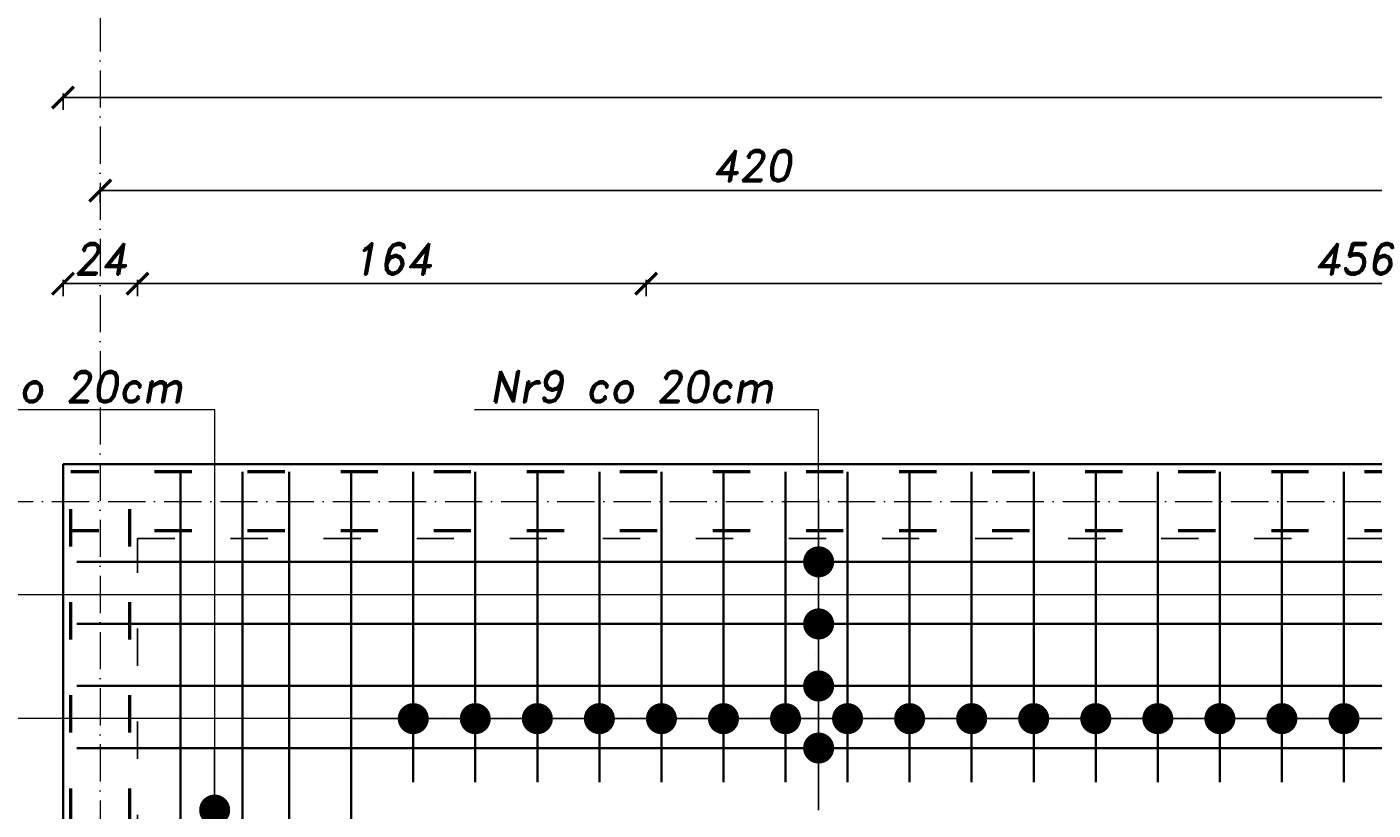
# Model space of a CAD drawing. Header units: millimetres. Extents: x 295948 to 312016, y 6878 to 18016.
# Tile 118 of 252: x 303215 to 303649, y 14672 to 14924. Entities that reach past the tile are written whole.
import ezdxf

# ---------------------------------------------------------------- set-up
doc = ezdxf.new("R2010")
doc.units = ezdxf.units.MM
doc.linetypes.add('ACAD_ISO03W100', pattern=[30, 12, -18])
doc.linetypes.add('ACAD_ISO10W100', pattern=[18, 12, -3, 0, -3])
for name, color, linetype, lineweight in [('konstrukcja', 3, 'Continuous', 35), ('konstrukcja wymiary', 1, 'Continuous', 13), ('opisy', 2, 'Continuous', 18), ('osie', 5, 'ACAD_ISO10W100', 13), ('zbrojenie', 4, 'Continuous', 50), ('zbrojenie płyty', 141, 'Continuous', 35)]:
    doc.layers.add(name, color=color, linetype=linetype, lineweight=lineweight)
doc.layers.add('przerywane', color=6, linetype='ACAD_ISO03W100')
doc.styles.add('KONSTRUKCJA', font='romand.shx', dxfattribs={"oblique": 10})
doc.styles.get("Standard").update_dxf_attribs({"font": 'romand.shx', "oblique": 10})
doc.dimstyles.new('150', dxfattribs={"dimtxt": 10, "dimasz": 7, "dimexe": 1.25, "dimexo": 0.625, "dimgap": 3, "dimtad": 1, "dimdec": 0, "dimrnd": 0.5, "dimtxsty": 'KONSTRUKCJA', "dimblk": 'ARCHTICK', "dimcen": 2.5, "dimadec": 0, "dimazin": 0, "dimtfac": 1, "dimtdec": 0, "dimtix": 1, "dimtmove": 0, "dimatfit": 3, "dimfxl": 4, "dimfxlon": 1, "dimarcsym": 0})
doc.dimstyles.new('kropki', dxfattribs={"dimtxt": 0.001, "dimasz": 10, "dimexe": 1.25, "dimexo": 0.625, "dimgap": 1, "dimtad": 1, "dimtxsty": 'Standard', "dimblk": 'DOT', "dimcen": 2.5, "dimadec": 0, "dimazin": 0, "dimtfac": 1, "dimtmove": 0, "dimatfit": 3, "dimfxl": 1, "dimfxlon": 1, "dimarcsym": 0})

# ---------------------------------------------------------------- blocks, each defined once
blk = doc.blocks.new('_ArchTick')
at = {"color": 0, "linetype": 'ByBlock', "lineweight": 13, "const_width": 0.15}
blk.add_lwpolyline([(-0.5, -0.5), (0.5, 0.5)], dxfattribs=at)
blk = doc.blocks.new('*D143')
at = {"layer": 'Defpoints', "color": 0, "transparency": 16777216}
for p in [(303226.63, 14783.3), (303136.63, 14465.3), (303250.63, 14465.3)]:
    blk.add_point(p, dxfattribs=at)
at = {"layer": 'konstrukcja wymiary', "color": 0, "lineweight": -2, "transparency": 16777216}
for p, q in [((303140.63, 14783.3), (303135.38, 14783.3)), ((303136.63, 14783.3), (303136.63, 14465.3)), ((303140.63, 14465.3), (303135.38, 14465.3))]:
    blk.add_line(p, q, dxfattribs=at)
at = {"layer": 'konstrukcja wymiary', "color": 0, "lineweight": -2, "transparency": 16777216, "xscale": 7, "yscale": 7, "zscale": 7}
for p, rotation in [((303136.63, 14783.3), 90), ((303136.63, 14465.3), 270)]:
    blk.add_blockref('_ArchTick', p, dxfattribs=dict(at, rotation=rotation))
at = {"layer": 'konstrukcja wymiary', "color": 0, "transparency": 16777216, "insert": (303128.63, 14624.3), "char_height": 10, "attachment_point": 5, "rotation": 90, "style": 'KONSTRUKCJA'}
blk.add_mtext('318', dxfattribs=at)
blk = doc.blocks.new('*D140')
at = {"layer": 'Defpoints', "color": 0, "transparency": 16777216}
for p in [(303226.63, 14771.3), (303106.63, 14196.3), (303226.63, 14196.3)]:
    blk.add_point(p, dxfattribs=at)
at = {"layer": 'konstrukcja wymiary', "color": 0, "lineweight": -2, "transparency": 16777216}
for p, q in [((303110.63, 14771.3), (303105.38, 14771.3)), ((303106.63, 14771.3), (303106.63, 14196.3)), ((303110.63, 14196.3), (303105.38, 14196.3))]:
    blk.add_line(p, q, dxfattribs=at)
at = {"layer": 'konstrukcja wymiary', "color": 0, "lineweight": -2, "transparency": 16777216, "xscale": 7, "yscale": 7, "zscale": 7}
for p, rotation in [((303106.63, 14771.3), 90), ((303106.63, 14196.3), 270)]:
    blk.add_blockref('_ArchTick', p, dxfattribs=dict(at, rotation=rotation))
at = {"layer": 'konstrukcja wymiary', "color": 0, "transparency": 16777216, "insert": (303098.63, 14483.8), "char_height": 10, "attachment_point": 5, "rotation": 90, "style": 'KONSTRUKCJA'}
blk.add_mtext('575', dxfattribs=at)
blk = doc.blocks.new('*D142')
at = {"layer": 'Defpoints', "color": 0, "transparency": 16777216}
for p in [(303076.63, 14783.3), (303226.63, 14783.3), (303226.63, 14124.3)]:
    blk.add_point(p, dxfattribs=at)
at = {"layer": 'konstrukcja wymiary', "color": 0, "lineweight": -2, "transparency": 16777216}
for p, q in [((303080.63, 14783.3), (303075.38, 14783.3)), ((303076.63, 14124.3), (303076.63, 14783.3)), ((303080.63, 14124.3), (303075.38, 14124.3))]:
    blk.add_line(p, q, dxfattribs=at)
at = {"layer": 'konstrukcja wymiary', "color": 0, "lineweight": -2, "transparency": 16777216, "xscale": 7, "yscale": 7, "zscale": 7}
for p, rotation in [((303076.63, 14783.3), 90), ((303076.63, 14124.3), 270)]:
    blk.add_blockref('_ArchTick', p, dxfattribs=dict(at, rotation=rotation))
at = {"layer": 'konstrukcja wymiary', "color": 0, "transparency": 16777216, "insert": (303068.63, 14453.8), "char_height": 10, "attachment_point": 5, "rotation": 90, "style": 'KONSTRUKCJA'}
blk.add_mtext('659', dxfattribs=at)
blk = doc.blocks.new('*D127')
at = {"layer": 'Defpoints', "color": 0, "transparency": 16777216}
for p in [(303414.63, 14841.47), (303414.63, 14465.3), (303250.63, 14425.3)]:
    blk.add_point(p, dxfattribs=at)
at = {"layer": 'konstrukcja wymiary', "color": 0, "lineweight": -2, "transparency": 16777216}
for p, q in [((303250.63, 14837.47), (303250.63, 14842.72)), ((303250.63, 14841.47), (303414.63, 14841.47)), ((303414.63, 14837.47), (303414.63, 14842.72))]:
    blk.add_line(p, q, dxfattribs=at)
at = {"layer": 'konstrukcja wymiary', "color": 0, "lineweight": -2, "transparency": 16777216, "xscale": 7, "yscale": 7, "zscale": 7, "rotation": 180}
blk.add_blockref('_ArchTick', (303250.63, 14841.47), dxfattribs=at)
at = {"layer": 'konstrukcja wymiary', "color": 0, "lineweight": -2, "transparency": 16777216, "xscale": 7, "yscale": 7, "zscale": 7}
blk.add_blockref('_ArchTick', (303414.63, 14841.47), dxfattribs=at)
at = {"layer": 'konstrukcja wymiary', "color": 0, "transparency": 16777216, "insert": (303332.63, 14849.47), "char_height": 10, "attachment_point": 5, "style": 'KONSTRUKCJA'}
blk.add_mtext('164', dxfattribs=at)
blk = doc.blocks.new('*D128')
at = {"layer": 'Defpoints', "color": 0, "transparency": 16777216}
for p in [(303870.63, 14841.47), (303870.63, 14592.3), (303414.63, 14465.3)]:
    blk.add_point(p, dxfattribs=at)
at = {"layer": 'konstrukcja wymiary', "color": 0, "lineweight": -2, "transparency": 16777216}
for p, q in [((303414.63, 14837.47), (303414.63, 14842.72)), ((303414.63, 14841.47), (303870.63, 14841.47)), ((303870.63, 14837.47), (303870.63, 14842.72))]:
    blk.add_line(p, q, dxfattribs=at)
at = {"layer": 'konstrukcja wymiary', "color": 0, "lineweight": -2, "transparency": 16777216, "xscale": 7, "yscale": 7, "zscale": 7, "rotation": 180}
blk.add_blockref('_ArchTick', (303414.63, 14841.47), dxfattribs=at)
at = {"layer": 'konstrukcja wymiary', "color": 0, "lineweight": -2, "transparency": 16777216, "xscale": 7, "yscale": 7, "zscale": 7}
blk.add_blockref('_ArchTick', (303870.63, 14841.47), dxfattribs=at)
at = {"layer": 'konstrukcja wymiary', "color": 0, "transparency": 16777216, "insert": (303642.63, 14849.47), "char_height": 10, "attachment_point": 5, "style": 'KONSTRUKCJA'}
blk.add_mtext('456', dxfattribs=at)
blk = doc.blocks.new('*D125')
at = {"layer": 'Defpoints', "color": 0, "transparency": 16777216}
for p in [(303238.63, 14871.47), (303238.63, 14575.88), (303658.63, 14575.88)]:
    blk.add_point(p, dxfattribs=at)
at = {"layer": 'konstrukcja wymiary', "color": 0, "lineweight": -2, "transparency": 16777216}
for p, q in [((303238.63, 14867.47), (303238.63, 14872.72)), ((303658.63, 14871.47), (303238.63, 14871.47)), ((303658.63, 14867.47), (303658.63, 14872.72))]:
    blk.add_line(p, q, dxfattribs=at)
at = {"layer": 'konstrukcja wymiary', "color": 0, "lineweight": -2, "transparency": 16777216, "xscale": 7, "yscale": 7, "zscale": 7, "rotation": 180}
blk.add_blockref('_ArchTick', (303238.63, 14871.47), dxfattribs=at)
at = {"layer": 'konstrukcja wymiary', "color": 0, "lineweight": -2, "transparency": 16777216, "xscale": 7, "yscale": 7, "zscale": 7}
blk.add_blockref('_ArchTick', (303658.63, 14871.47), dxfattribs=at)
at = {"layer": 'konstrukcja wymiary', "color": 0, "transparency": 16777216, "insert": (303448.63, 14879.47), "char_height": 10, "attachment_point": 5, "style": 'KONSTRUKCJA'}
blk.add_mtext('420', dxfattribs=at)
blk = doc.blocks.new('_Dot')
at = {"color": 0, "linetype": 'ByBlock', "lineweight": -2}
blk.add_line((-0.5, 0), (-1, 0), dxfattribs=at)
at = {"color": 0, "linetype": 'ByBlock', "const_width": 0.5}
blk.add_lwpolyline([(-0.25, 0, 1), (0.25, 0, 1)], format="xyb", close=True, dxfattribs=at)
blk = doc.blocks.new('*D317')
at = {"layer": 'Defpoints', "color": 0, "transparency": 16777216}
for p in [(303459.52, 14751.8), (303459.52, 14731.8), (303470.19, 14731.8)]:
    blk.add_point(p, dxfattribs=at)
at = {"layer": 'konstrukcja wymiary', "color": 0, "lineweight": -2, "transparency": 16777216}
for p, q in [((303470.19, 14761.8), (303470.19, 14771.8)), ((303469.19, 14751.8), (303471.44, 14751.8)), ((303470.19, 14751.8), (303470.19, 14731.8)), ((303469.19, 14731.8), (303471.44, 14731.8)), ((303470.19, 14721.8), (303470.19, 14711.8))]:
    blk.add_line(p, q, dxfattribs=at)
at = {"layer": 'konstrukcja wymiary', "color": 0, "lineweight": -2, "transparency": 16777216, "xscale": 10, "yscale": 10, "zscale": 10}
for p, rotation in [((303470.19, 14751.8), 270), ((303470.19, 14731.8), 90)]:
    blk.add_blockref('_Dot', p, dxfattribs=dict(at, rotation=rotation))
at = {"layer": 'konstrukcja wymiary', "color": 0, "transparency": 16777216, "insert": (303469.19, 14741.8), "char_height": 0.001, "attachment_point": 5, "rotation": 90}
blk.add_mtext('20', dxfattribs=at)
blk = doc.blocks.new('*D318')
at = {"layer": 'Defpoints', "color": 0, "transparency": 16777216}
for p in [(303459.52, 14731.8), (303459.52, 14711.8), (303470.19, 14711.8)]:
    blk.add_point(p, dxfattribs=at)
at = {"layer": 'konstrukcja wymiary', "color": 0, "lineweight": -2, "transparency": 16777216}
for p, q in [((303470.19, 14741.8), (303470.19, 14751.8)), ((303469.19, 14731.8), (303471.44, 14731.8)), ((303470.19, 14731.8), (303470.19, 14711.8)), ((303469.19, 14711.8), (303471.44, 14711.8)), ((303470.19, 14701.8), (303470.19, 14691.8))]:
    blk.add_line(p, q, dxfattribs=at)
at = {"layer": 'konstrukcja wymiary', "color": 0, "lineweight": -2, "transparency": 16777216, "xscale": 10, "yscale": 10, "zscale": 10}
for p, rotation in [((303470.19, 14731.8), 270), ((303470.19, 14711.8), 90)]:
    blk.add_blockref('_Dot', p, dxfattribs=dict(at, rotation=rotation))
at = {"layer": 'konstrukcja wymiary', "color": 0, "transparency": 16777216, "insert": (303469.19, 14721.8), "char_height": 0.001, "attachment_point": 5, "rotation": 90}
blk.add_mtext('20', dxfattribs=at)
blk = doc.blocks.new('*D319')
at = {"layer": 'Defpoints', "color": 0, "transparency": 16777216}
for p in [(303459.52, 14711.8), (303459.52, 14691.8), (303470.19, 14691.8)]:
    blk.add_point(p, dxfattribs=at)
at = {"layer": 'konstrukcja wymiary', "color": 0, "lineweight": -2, "transparency": 16777216}
for p, q in [((303470.19, 14721.8), (303470.19, 14731.8)), ((303469.19, 14711.8), (303471.44, 14711.8)), ((303470.19, 14711.8), (303470.19, 14691.8)), ((303469.19, 14691.8), (303471.44, 14691.8)), ((303470.19, 14681.8), (303470.19, 14671.8))]:
    blk.add_line(p, q, dxfattribs=at)
at = {"layer": 'konstrukcja wymiary', "color": 0, "lineweight": -2, "transparency": 16777216, "xscale": 10, "yscale": 10, "zscale": 10}
for p, rotation in [((303470.19, 14711.8), 270), ((303470.19, 14691.8), 90)]:
    blk.add_blockref('_Dot', p, dxfattribs=dict(at, rotation=rotation))
at = {"layer": 'konstrukcja wymiary', "color": 0, "transparency": 16777216, "insert": (303469.19, 14701.8), "char_height": 0.001, "attachment_point": 5, "rotation": 90}
blk.add_mtext('20', dxfattribs=at)
blk = doc.blocks.new('*D1572')
at = {"layer": 'Defpoints', "color": 0, "transparency": 16777216}
for p in [(303226.63, 14901.47), (303226.63, 14783.3), (305010.63, 14783.3)]:
    blk.add_point(p, dxfattribs=at)
at = {"layer": 'konstrukcja wymiary', "color": 0, "lineweight": -2, "transparency": 16777216}
for p, q in [((303226.63, 14897.47), (303226.63, 14902.72)), ((305010.63, 14901.47), (303226.63, 14901.47)), ((305010.63, 14897.47), (305010.63, 14902.72))]:
    blk.add_line(p, q, dxfattribs=at)
at = {"layer": 'konstrukcja wymiary', "color": 0, "lineweight": -2, "transparency": 16777216, "xscale": 7, "yscale": 7, "zscale": 7, "rotation": 180}
blk.add_blockref('_ArchTick', (303226.63, 14901.47), dxfattribs=at)
at = {"layer": 'konstrukcja wymiary', "color": 0, "lineweight": -2, "transparency": 16777216, "xscale": 7, "yscale": 7, "zscale": 7}
blk.add_blockref('_ArchTick', (305010.63, 14901.47), dxfattribs=at)
at = {"layer": 'konstrukcja wymiary', "color": 0, "transparency": 16777216, "insert": (304118.63, 14909.47), "char_height": 10, "attachment_point": 5, "style": 'KONSTRUKCJA'}
blk.add_mtext('1784', dxfattribs=at)
blk = doc.blocks.new('*D1573')
at = {"layer": 'Defpoints', "color": 0, "transparency": 16777216}
for p in [(303226.63, 14841.47), (303226.63, 14783.3), (303250.63, 14425.3)]:
    blk.add_point(p, dxfattribs=at)
at = {"layer": 'konstrukcja wymiary', "color": 0, "lineweight": -2, "transparency": 16777216}
for p, q in [((303226.63, 14837.47), (303226.63, 14842.72)), ((303250.63, 14841.47), (303226.63, 14841.47)), ((303250.63, 14837.47), (303250.63, 14842.72))]:
    blk.add_line(p, q, dxfattribs=at)
at = {"layer": 'konstrukcja wymiary', "color": 0, "lineweight": -2, "transparency": 16777216, "xscale": 7, "yscale": 7, "zscale": 7, "rotation": 180}
blk.add_blockref('_ArchTick', (303226.63, 14841.47), dxfattribs=at)
at = {"layer": 'konstrukcja wymiary', "color": 0, "lineweight": -2, "transparency": 16777216, "xscale": 7, "yscale": 7, "zscale": 7}
blk.add_blockref('_ArchTick', (303250.63, 14841.47), dxfattribs=at)
at = {"layer": 'konstrukcja wymiary', "color": 0, "transparency": 16777216, "insert": (303238.63, 14849.47), "char_height": 10, "attachment_point": 5, "style": 'KONSTRUKCJA'}
blk.add_mtext('24', dxfattribs=at)
blk = doc.blocks.new('*D1575')
at = {"layer": 'Defpoints', "color": 0, "transparency": 16777216}
for p in [(303275.51, 14651.8), (303284.52, 14651.8), (303284.52, 14631.8)]:
    blk.add_point(p, dxfattribs=at)
at = {"layer": 'konstrukcja wymiary', "color": 0, "lineweight": -2, "transparency": 16777216}
for p, q in [((303275.51, 14661.8), (303275.51, 14671.8)), ((303276.51, 14651.8), (303274.26, 14651.8)), ((303275.51, 14631.8), (303275.51, 14651.8)), ((303276.51, 14631.8), (303274.26, 14631.8)), ((303275.51, 14621.8), (303275.51, 14611.8))]:
    blk.add_line(p, q, dxfattribs=at)
at = {"layer": 'konstrukcja wymiary', "color": 0, "lineweight": -2, "transparency": 16777216, "xscale": 10, "yscale": 10, "zscale": 10}
for p, rotation in [((303275.51, 14651.8), 270), ((303275.51, 14631.8), 90)]:
    blk.add_blockref('_Dot', p, dxfattribs=dict(at, rotation=rotation))
at = {"layer": 'konstrukcja wymiary', "color": 0, "transparency": 16777216, "insert": (303274.51, 14641.8), "char_height": 0.001, "attachment_point": 5, "rotation": 90}
blk.add_mtext('20', dxfattribs=at)
blk = doc.blocks.new('*D1576')
at = {"layer": 'Defpoints', "color": 0, "transparency": 16777216}
for p in [(303275.51, 14671.8), (303284.52, 14671.8), (303284.52, 14651.8)]:
    blk.add_point(p, dxfattribs=at)
at = {"layer": 'konstrukcja wymiary', "color": 0, "lineweight": -2, "transparency": 16777216}
for p, q in [((303275.51, 14681.8), (303275.51, 14691.8)), ((303276.51, 14671.8), (303274.26, 14671.8)), ((303275.51, 14651.8), (303275.51, 14671.8)), ((303276.51, 14651.8), (303274.26, 14651.8)), ((303275.51, 14641.8), (303275.51, 14631.8))]:
    blk.add_line(p, q, dxfattribs=at)
at = {"layer": 'konstrukcja wymiary', "color": 0, "lineweight": -2, "transparency": 16777216, "xscale": 10, "yscale": 10, "zscale": 10}
for p, rotation in [((303275.51, 14671.8), 270), ((303275.51, 14651.8), 90)]:
    blk.add_blockref('_Dot', p, dxfattribs=dict(at, rotation=rotation))
at = {"layer": 'konstrukcja wymiary', "color": 0, "transparency": 16777216, "insert": (303274.51, 14661.8), "char_height": 0.001, "attachment_point": 5, "rotation": 90}
blk.add_mtext('20', dxfattribs=at)
blk = doc.blocks.new('*D1586')
at = {"layer": 'Defpoints', "color": 0, "transparency": 16777216}
for p in [(303359.52, 14701.27), (303339.52, 14691.8), (303359.52, 14691.8)]:
    blk.add_point(p, dxfattribs=at)
at = {"layer": 'konstrukcja wymiary', "color": 0, "lineweight": -2, "transparency": 16777216}
for p, q in [((303329.52, 14701.27), (303319.52, 14701.27)), ((303339.52, 14700.27), (303339.52, 14702.52)), ((303339.52, 14701.27), (303359.52, 14701.27)), ((303359.52, 14700.27), (303359.52, 14702.52)), ((303369.52, 14701.27), (303379.52, 14701.27))]:
    blk.add_line(p, q, dxfattribs=at)
at = {"layer": 'konstrukcja wymiary', "color": 0, "lineweight": -2, "transparency": 16777216, "xscale": 10, "yscale": 10, "zscale": 10}
blk.add_blockref('_Dot', (303339.52, 14701.27), dxfattribs=at)
at = {"layer": 'konstrukcja wymiary', "color": 0, "lineweight": -2, "transparency": 16777216, "xscale": 10, "yscale": 10, "zscale": 10, "rotation": 180}
blk.add_blockref('_Dot', (303359.52, 14701.27), dxfattribs=at)
at = {"layer": 'konstrukcja wymiary', "color": 0, "transparency": 16777216, "insert": (303349.52, 14702.27), "char_height": 0.001, "attachment_point": 5}
blk.add_mtext('20', dxfattribs=at)
blk = doc.blocks.new('*D1587')
at = {"layer": 'Defpoints', "color": 0, "transparency": 16777216}
for p in [(303379.52, 14701.27), (303359.52, 14691.8), (303379.52, 14691.8)]:
    blk.add_point(p, dxfattribs=at)
at = {"layer": 'konstrukcja wymiary', "color": 0, "lineweight": -2, "transparency": 16777216}
for p, q in [((303349.52, 14701.27), (303339.52, 14701.27)), ((303359.52, 14700.27), (303359.52, 14702.52)), ((303359.52, 14701.27), (303379.52, 14701.27)), ((303379.52, 14700.27), (303379.52, 14702.52)), ((303389.52, 14701.27), (303399.52, 14701.27))]:
    blk.add_line(p, q, dxfattribs=at)
at = {"layer": 'konstrukcja wymiary', "color": 0, "lineweight": -2, "transparency": 16777216, "xscale": 10, "yscale": 10, "zscale": 10}
blk.add_blockref('_Dot', (303359.52, 14701.27), dxfattribs=at)
at = {"layer": 'konstrukcja wymiary', "color": 0, "lineweight": -2, "transparency": 16777216, "xscale": 10, "yscale": 10, "zscale": 10, "rotation": 180}
blk.add_blockref('_Dot', (303379.52, 14701.27), dxfattribs=at)
at = {"layer": 'konstrukcja wymiary', "color": 0, "transparency": 16777216, "insert": (303369.52, 14702.27), "char_height": 0.001, "attachment_point": 5}
blk.add_mtext('20', dxfattribs=at)
blk = doc.blocks.new('*D1588')
at = {"layer": 'Defpoints', "color": 0, "transparency": 16777216}
for p in [(303399.52, 14701.27), (303379.52, 14691.8), (303399.52, 14691.8)]:
    blk.add_point(p, dxfattribs=at)
at = {"layer": 'konstrukcja wymiary', "color": 0, "lineweight": -2, "transparency": 16777216}
for p, q in [((303369.52, 14701.27), (303359.52, 14701.27)), ((303379.52, 14700.27), (303379.52, 14702.52)), ((303379.52, 14701.27), (303399.52, 14701.27)), ((303399.52, 14700.27), (303399.52, 14702.52)), ((303409.52, 14701.27), (303419.52, 14701.27))]:
    blk.add_line(p, q, dxfattribs=at)
at = {"layer": 'konstrukcja wymiary', "color": 0, "lineweight": -2, "transparency": 16777216, "xscale": 10, "yscale": 10, "zscale": 10}
blk.add_blockref('_Dot', (303379.52, 14701.27), dxfattribs=at)
at = {"layer": 'konstrukcja wymiary', "color": 0, "lineweight": -2, "transparency": 16777216, "xscale": 10, "yscale": 10, "zscale": 10, "rotation": 180}
blk.add_blockref('_Dot', (303399.52, 14701.27), dxfattribs=at)
at = {"layer": 'konstrukcja wymiary', "color": 0, "transparency": 16777216, "insert": (303389.52, 14702.27), "char_height": 0.001, "attachment_point": 5}
blk.add_mtext('20', dxfattribs=at)
blk = doc.blocks.new('*D1589')
at = {"layer": 'Defpoints', "color": 0, "transparency": 16777216}
for p in [(303419.52, 14701.27), (303399.52, 14691.8), (303419.52, 14691.8)]:
    blk.add_point(p, dxfattribs=at)
at = {"layer": 'konstrukcja wymiary', "color": 0, "lineweight": -2, "transparency": 16777216}
for p, q in [((303389.52, 14701.27), (303379.52, 14701.27)), ((303399.52, 14700.27), (303399.52, 14702.52)), ((303399.52, 14701.27), (303419.52, 14701.27)), ((303419.52, 14700.27), (303419.52, 14702.52)), ((303429.52, 14701.27), (303439.52, 14701.27))]:
    blk.add_line(p, q, dxfattribs=at)
at = {"layer": 'konstrukcja wymiary', "color": 0, "lineweight": -2, "transparency": 16777216, "xscale": 10, "yscale": 10, "zscale": 10}
blk.add_blockref('_Dot', (303399.52, 14701.27), dxfattribs=at)
at = {"layer": 'konstrukcja wymiary', "color": 0, "lineweight": -2, "transparency": 16777216, "xscale": 10, "yscale": 10, "zscale": 10, "rotation": 180}
blk.add_blockref('_Dot', (303419.52, 14701.27), dxfattribs=at)
at = {"layer": 'konstrukcja wymiary', "color": 0, "transparency": 16777216, "insert": (303409.52, 14702.27), "char_height": 0.001, "attachment_point": 5}
blk.add_mtext('20', dxfattribs=at)
blk = doc.blocks.new('*D1580')
at = {"layer": 'Defpoints', "color": 0, "transparency": 16777216}
for p in [(303439.52, 14701.27), (303419.52, 14691.8), (303439.52, 14691.8)]:
    blk.add_point(p, dxfattribs=at)
at = {"layer": 'konstrukcja wymiary', "color": 0, "lineweight": -2, "transparency": 16777216}
for p, q in [((303409.52, 14701.27), (303399.52, 14701.27)), ((303419.52, 14700.27), (303419.52, 14702.52)), ((303419.52, 14701.27), (303439.52, 14701.27)), ((303439.52, 14700.27), (303439.52, 14702.52)), ((303449.52, 14701.27), (303459.52, 14701.27))]:
    blk.add_line(p, q, dxfattribs=at)
at = {"layer": 'konstrukcja wymiary', "color": 0, "lineweight": -2, "transparency": 16777216, "xscale": 10, "yscale": 10, "zscale": 10}
blk.add_blockref('_Dot', (303419.52, 14701.27), dxfattribs=at)
at = {"layer": 'konstrukcja wymiary', "color": 0, "lineweight": -2, "transparency": 16777216, "xscale": 10, "yscale": 10, "zscale": 10, "rotation": 180}
blk.add_blockref('_Dot', (303439.52, 14701.27), dxfattribs=at)
at = {"layer": 'konstrukcja wymiary', "color": 0, "transparency": 16777216, "insert": (303429.52, 14702.27), "char_height": 0.001, "attachment_point": 5}
blk.add_mtext('20', dxfattribs=at)
blk = doc.blocks.new('*D1581')
at = {"layer": 'Defpoints', "color": 0, "transparency": 16777216}
for p in [(303459.52, 14701.27), (303439.52, 14691.8), (303459.52, 14691.8)]:
    blk.add_point(p, dxfattribs=at)
at = {"layer": 'konstrukcja wymiary', "color": 0, "lineweight": -2, "transparency": 16777216}
for p, q in [((303429.52, 14701.27), (303419.52, 14701.27)), ((303439.52, 14700.27), (303439.52, 14702.52)), ((303439.52, 14701.27), (303459.52, 14701.27)), ((303459.52, 14700.27), (303459.52, 14702.52)), ((303469.52, 14701.27), (303479.52, 14701.27))]:
    blk.add_line(p, q, dxfattribs=at)
at = {"layer": 'konstrukcja wymiary', "color": 0, "lineweight": -2, "transparency": 16777216, "xscale": 10, "yscale": 10, "zscale": 10}
blk.add_blockref('_Dot', (303439.52, 14701.27), dxfattribs=at)
at = {"layer": 'konstrukcja wymiary', "color": 0, "lineweight": -2, "transparency": 16777216, "xscale": 10, "yscale": 10, "zscale": 10, "rotation": 180}
blk.add_blockref('_Dot', (303459.52, 14701.27), dxfattribs=at)
at = {"layer": 'konstrukcja wymiary', "color": 0, "transparency": 16777216, "insert": (303449.52, 14702.27), "char_height": 0.001, "attachment_point": 5}
blk.add_mtext('20', dxfattribs=at)
blk = doc.blocks.new('*D1582')
at = {"layer": 'Defpoints', "color": 0, "transparency": 16777216}
for p in [(303479.52, 14701.27), (303459.52, 14691.8), (303479.52, 14691.8)]:
    blk.add_point(p, dxfattribs=at)
at = {"layer": 'konstrukcja wymiary', "color": 0, "lineweight": -2, "transparency": 16777216}
for p, q in [((303449.52, 14701.27), (303439.52, 14701.27)), ((303459.52, 14700.27), (303459.52, 14702.52)), ((303459.52, 14701.27), (303479.52, 14701.27)), ((303479.52, 14700.27), (303479.52, 14702.52)), ((303489.52, 14701.27), (303499.52, 14701.27))]:
    blk.add_line(p, q, dxfattribs=at)
at = {"layer": 'konstrukcja wymiary', "color": 0, "lineweight": -2, "transparency": 16777216, "xscale": 10, "yscale": 10, "zscale": 10}
blk.add_blockref('_Dot', (303459.52, 14701.27), dxfattribs=at)
at = {"layer": 'konstrukcja wymiary', "color": 0, "lineweight": -2, "transparency": 16777216, "xscale": 10, "yscale": 10, "zscale": 10, "rotation": 180}
blk.add_blockref('_Dot', (303479.52, 14701.27), dxfattribs=at)
at = {"layer": 'konstrukcja wymiary', "color": 0, "transparency": 16777216, "insert": (303469.52, 14702.27), "char_height": 0.001, "attachment_point": 5}
blk.add_mtext('20', dxfattribs=at)
blk = doc.blocks.new('*D1583')
at = {"layer": 'Defpoints', "color": 0, "transparency": 16777216}
for p in [(303499.52, 14701.27), (303479.52, 14691.8), (303499.52, 14691.8)]:
    blk.add_point(p, dxfattribs=at)
at = {"layer": 'konstrukcja wymiary', "color": 0, "lineweight": -2, "transparency": 16777216}
for p, q in [((303469.52, 14701.27), (303459.52, 14701.27)), ((303479.52, 14700.27), (303479.52, 14702.52)), ((303479.52, 14701.27), (303499.52, 14701.27)), ((303499.52, 14700.27), (303499.52, 14702.52)), ((303509.52, 14701.27), (303519.52, 14701.27))]:
    blk.add_line(p, q, dxfattribs=at)
at = {"layer": 'konstrukcja wymiary', "color": 0, "lineweight": -2, "transparency": 16777216, "xscale": 10, "yscale": 10, "zscale": 10}
blk.add_blockref('_Dot', (303479.52, 14701.27), dxfattribs=at)
at = {"layer": 'konstrukcja wymiary', "color": 0, "lineweight": -2, "transparency": 16777216, "xscale": 10, "yscale": 10, "zscale": 10, "rotation": 180}
blk.add_blockref('_Dot', (303499.52, 14701.27), dxfattribs=at)
at = {"layer": 'konstrukcja wymiary', "color": 0, "transparency": 16777216, "insert": (303489.52, 14702.27), "char_height": 0.001, "attachment_point": 5}
blk.add_mtext('20', dxfattribs=at)
blk = doc.blocks.new('*D1584')
at = {"layer": 'Defpoints', "color": 0, "transparency": 16777216}
for p in [(303519.52, 14701.27), (303499.52, 14691.8), (303519.52, 14691.8)]:
    blk.add_point(p, dxfattribs=at)
at = {"layer": 'konstrukcja wymiary', "color": 0, "lineweight": -2, "transparency": 16777216}
for p, q in [((303489.52, 14701.27), (303479.52, 14701.27)), ((303499.52, 14700.27), (303499.52, 14702.52)), ((303499.52, 14701.27), (303519.52, 14701.27)), ((303519.52, 14700.27), (303519.52, 14702.52)), ((303529.52, 14701.27), (303539.52, 14701.27))]:
    blk.add_line(p, q, dxfattribs=at)
at = {"layer": 'konstrukcja wymiary', "color": 0, "lineweight": -2, "transparency": 16777216, "xscale": 10, "yscale": 10, "zscale": 10}
blk.add_blockref('_Dot', (303499.52, 14701.27), dxfattribs=at)
at = {"layer": 'konstrukcja wymiary', "color": 0, "lineweight": -2, "transparency": 16777216, "xscale": 10, "yscale": 10, "zscale": 10, "rotation": 180}
blk.add_blockref('_Dot', (303519.52, 14701.27), dxfattribs=at)
at = {"layer": 'konstrukcja wymiary', "color": 0, "transparency": 16777216, "insert": (303509.52, 14702.27), "char_height": 0.001, "attachment_point": 5}
blk.add_mtext('20', dxfattribs=at)
blk = doc.blocks.new('*D1585')
at = {"layer": 'Defpoints', "color": 0, "transparency": 16777216}
for p in [(303539.52, 14701.27), (303519.52, 14691.8), (303539.52, 14691.8)]:
    blk.add_point(p, dxfattribs=at)
at = {"layer": 'konstrukcja wymiary', "color": 0, "lineweight": -2, "transparency": 16777216}
for p, q in [((303509.52, 14701.27), (303499.52, 14701.27)), ((303519.52, 14700.27), (303519.52, 14702.52)), ((303519.52, 14701.27), (303539.52, 14701.27)), ((303539.52, 14700.27), (303539.52, 14702.52)), ((303549.52, 14701.27), (303559.52, 14701.27))]:
    blk.add_line(p, q, dxfattribs=at)
at = {"layer": 'konstrukcja wymiary', "color": 0, "lineweight": -2, "transparency": 16777216, "xscale": 10, "yscale": 10, "zscale": 10}
blk.add_blockref('_Dot', (303519.52, 14701.27), dxfattribs=at)
at = {"layer": 'konstrukcja wymiary', "color": 0, "lineweight": -2, "transparency": 16777216, "xscale": 10, "yscale": 10, "zscale": 10, "rotation": 180}
blk.add_blockref('_Dot', (303539.52, 14701.27), dxfattribs=at)
at = {"layer": 'konstrukcja wymiary', "color": 0, "transparency": 16777216, "insert": (303529.52, 14702.27), "char_height": 0.001, "attachment_point": 5}
blk.add_mtext('20', dxfattribs=at)
blk = doc.blocks.new('*D1593')
at = {"layer": 'Defpoints', "color": 0, "transparency": 16777216}
for p in [(303559.52, 14701.27), (303539.52, 14691.8), (303559.52, 14691.8)]:
    blk.add_point(p, dxfattribs=at)
at = {"layer": 'konstrukcja wymiary', "color": 0, "lineweight": -2, "transparency": 16777216}
for p, q in [((303529.52, 14701.27), (303519.52, 14701.27)), ((303539.52, 14700.27), (303539.52, 14702.52)), ((303539.52, 14701.27), (303559.52, 14701.27)), ((303559.52, 14700.27), (303559.52, 14702.52)), ((303569.52, 14701.27), (303579.52, 14701.27))]:
    blk.add_line(p, q, dxfattribs=at)
at = {"layer": 'konstrukcja wymiary', "color": 0, "lineweight": -2, "transparency": 16777216, "xscale": 10, "yscale": 10, "zscale": 10}
blk.add_blockref('_Dot', (303539.52, 14701.27), dxfattribs=at)
at = {"layer": 'konstrukcja wymiary', "color": 0, "lineweight": -2, "transparency": 16777216, "xscale": 10, "yscale": 10, "zscale": 10, "rotation": 180}
blk.add_blockref('_Dot', (303559.52, 14701.27), dxfattribs=at)
at = {"layer": 'konstrukcja wymiary', "color": 0, "transparency": 16777216, "insert": (303549.52, 14702.27), "char_height": 0.001, "attachment_point": 5}
blk.add_mtext('20', dxfattribs=at)
blk = doc.blocks.new('*D1594')
at = {"layer": 'Defpoints', "color": 0, "transparency": 16777216}
for p in [(303579.52, 14701.27), (303559.52, 14691.8), (303579.52, 14691.8)]:
    blk.add_point(p, dxfattribs=at)
at = {"layer": 'konstrukcja wymiary', "color": 0, "lineweight": -2, "transparency": 16777216}
for p, q in [((303549.52, 14701.27), (303539.52, 14701.27)), ((303559.52, 14700.27), (303559.52, 14702.52)), ((303559.52, 14701.27), (303579.52, 14701.27)), ((303579.52, 14700.27), (303579.52, 14702.52)), ((303589.52, 14701.27), (303599.52, 14701.27))]:
    blk.add_line(p, q, dxfattribs=at)
at = {"layer": 'konstrukcja wymiary', "color": 0, "lineweight": -2, "transparency": 16777216, "xscale": 10, "yscale": 10, "zscale": 10}
blk.add_blockref('_Dot', (303559.52, 14701.27), dxfattribs=at)
at = {"layer": 'konstrukcja wymiary', "color": 0, "lineweight": -2, "transparency": 16777216, "xscale": 10, "yscale": 10, "zscale": 10, "rotation": 180}
blk.add_blockref('_Dot', (303579.52, 14701.27), dxfattribs=at)
at = {"layer": 'konstrukcja wymiary', "color": 0, "transparency": 16777216, "insert": (303569.52, 14702.27), "char_height": 0.001, "attachment_point": 5}
blk.add_mtext('20', dxfattribs=at)
blk = doc.blocks.new('*D1595')
at = {"layer": 'Defpoints', "color": 0, "transparency": 16777216}
for p in [(303599.52, 14701.27), (303579.52, 14691.8), (303599.52, 14691.8)]:
    blk.add_point(p, dxfattribs=at)
at = {"layer": 'konstrukcja wymiary', "color": 0, "lineweight": -2, "transparency": 16777216}
for p, q in [((303569.52, 14701.27), (303559.52, 14701.27)), ((303579.52, 14700.27), (303579.52, 14702.52)), ((303579.52, 14701.27), (303599.52, 14701.27)), ((303599.52, 14700.27), (303599.52, 14702.52)), ((303609.52, 14701.27), (303619.52, 14701.27))]:
    blk.add_line(p, q, dxfattribs=at)
at = {"layer": 'konstrukcja wymiary', "color": 0, "lineweight": -2, "transparency": 16777216, "xscale": 10, "yscale": 10, "zscale": 10}
blk.add_blockref('_Dot', (303579.52, 14701.27), dxfattribs=at)
at = {"layer": 'konstrukcja wymiary', "color": 0, "lineweight": -2, "transparency": 16777216, "xscale": 10, "yscale": 10, "zscale": 10, "rotation": 180}
blk.add_blockref('_Dot', (303599.52, 14701.27), dxfattribs=at)
at = {"layer": 'konstrukcja wymiary', "color": 0, "transparency": 16777216, "insert": (303589.52, 14702.27), "char_height": 0.001, "attachment_point": 5}
blk.add_mtext('20', dxfattribs=at)
blk = doc.blocks.new('*D1596')
at = {"layer": 'Defpoints', "color": 0, "transparency": 16777216}
for p in [(303639.52, 14701.27), (303599.52, 14691.8), (303639.52, 14691.8)]:
    blk.add_point(p, dxfattribs=at)
at = {"layer": 'konstrukcja wymiary', "color": 0, "lineweight": -2, "transparency": 16777216}
for p, q in [((303599.52, 14700.27), (303599.52, 14702.52)), ((303609.52, 14701.27), (303629.52, 14701.27)), ((303639.52, 14700.27), (303639.52, 14702.52))]:
    blk.add_line(p, q, dxfattribs=at)
at = {"layer": 'konstrukcja wymiary', "color": 0, "lineweight": -2, "transparency": 16777216, "xscale": 10, "yscale": 10, "zscale": 10, "rotation": 180}
blk.add_blockref('_Dot', (303599.52, 14701.27), dxfattribs=at)
at = {"layer": 'konstrukcja wymiary', "color": 0, "lineweight": -2, "transparency": 16777216, "xscale": 10, "yscale": 10, "zscale": 10}
blk.add_blockref('_Dot', (303639.52, 14701.27), dxfattribs=at)
at = {"layer": 'konstrukcja wymiary', "color": 0, "transparency": 16777216, "insert": (303619.52, 14702.27), "char_height": 0.001, "attachment_point": 5}
blk.add_mtext('40', dxfattribs=at)
blk = doc.blocks.new('*D1597')
at = {"layer": 'Defpoints', "color": 0, "transparency": 16777216}
for p in [(303619.52, 14701.27), (303619.52, 14691.8), (303639.52, 14691.8)]:
    blk.add_point(p, dxfattribs=at)
at = {"layer": 'konstrukcja wymiary', "color": 0, "lineweight": -2, "transparency": 16777216}
for p, q in [((303609.52, 14701.27), (303599.52, 14701.27)), ((303619.52, 14700.27), (303619.52, 14702.52)), ((303639.52, 14701.27), (303619.52, 14701.27)), ((303639.52, 14700.27), (303639.52, 14702.52)), ((303649.52, 14701.27), (303659.52, 14701.27))]:
    blk.add_line(p, q, dxfattribs=at)
at = {"layer": 'konstrukcja wymiary', "color": 0, "lineweight": -2, "transparency": 16777216, "xscale": 10, "yscale": 10, "zscale": 10}
blk.add_blockref('_Dot', (303619.52, 14701.27), dxfattribs=at)
at = {"layer": 'konstrukcja wymiary', "color": 0, "lineweight": -2, "transparency": 16777216, "xscale": 10, "yscale": 10, "zscale": 10, "rotation": 180}
blk.add_blockref('_Dot', (303639.52, 14701.27), dxfattribs=at)
at = {"layer": 'konstrukcja wymiary', "color": 0, "transparency": 16777216, "insert": (303629.52, 14702.27), "char_height": 0.001, "attachment_point": 5}
blk.add_mtext('20', dxfattribs=at)
blk = doc.blocks.new('*D1590')
at = {"layer": 'Defpoints', "color": 0, "transparency": 16777216}
for p in [(303658.63, 14701.27), (303619.52, 14691.8), (303658.63, 14691.8)]:
    blk.add_point(p, dxfattribs=at)
at = {"layer": 'konstrukcja wymiary', "color": 0, "lineweight": -2, "transparency": 16777216}
for p, q in [((303619.52, 14700.27), (303619.52, 14702.52)), ((303629.52, 14701.27), (303648.63, 14701.27)), ((303658.63, 14700.27), (303658.63, 14702.52))]:
    blk.add_line(p, q, dxfattribs=at)
at = {"layer": 'konstrukcja wymiary', "color": 0, "lineweight": -2, "transparency": 16777216, "xscale": 10, "yscale": 10, "zscale": 10, "rotation": 180}
blk.add_blockref('_Dot', (303619.52, 14701.27), dxfattribs=at)
at = {"layer": 'konstrukcja wymiary', "color": 0, "lineweight": -2, "transparency": 16777216, "xscale": 10, "yscale": 10, "zscale": 10}
blk.add_blockref('_Dot', (303658.63, 14701.27), dxfattribs=at)
at = {"layer": 'konstrukcja wymiary', "color": 0, "transparency": 16777216, "insert": (303639.07, 14702.27), "char_height": 0.001, "attachment_point": 5}
blk.add_mtext('39,11', dxfattribs=at)

msp = doc.modelspace()

# ---------------------------------------------------------------- linework, layer by layer
at = {"layer": 'konstrukcja'}
for p, q in [((303226.631, 14783.305), (303226.631, 14124.305)), ((305010.631, 14783.305), (303226.631, 14783.305))]:
    msp.add_line(p, q, dxfattribs=at)
at = {"layer": 'konstrukcja wymiary'}
for p, q in [((303275.514, 14800.781), (303164.618, 14800.781)), ((303275.514, 14679.305), (303275.514, 14800.781)), ((303470.192, 14800.781), (303359.296, 14800.781)), ((303470.192, 14679.305), (303470.192, 14800.781)), ((303867.189, 14741.169), (303154.911, 14741.169)), ((304550.244, 14701.272), (303151.853, 14701.272))]:
    msp.add_line(p, q, dxfattribs=at)
at = {"layer": 'osie'}
for p, q in [((303238.631, 14946.397), (303238.631, 14048.413)), ((303023.963, 14771.305), (305028.683, 14771.305))]:
    msp.add_line(p, q, dxfattribs=at)
at = {"layer": 'przerywane'}
for p, q in [((303646.631, 14783.305), (303250.631, 14783.305)), ((303250.631, 14148.305), (303250.631, 14759.305)), ((303250.631, 14759.305), (303846.631, 14759.305))]:
    msp.add_line(p, q, dxfattribs=at)
at = {"layer": 'zbrojenie', "linetype": 'ACAD_ISO03W100'}
for p, q in [((303229.131, 14126.805), (303229.131, 14780.805)), ((305008.131, 14780.805), (303229.131, 14780.805)), ((303248.131, 14126.805), (303248.131, 14780.805)), ((305008.131, 14761.805), (303229.131, 14761.805))]:
    msp.add_line(p, q, dxfattribs=at)
at = {"layer": 'zbrojenie płyty'}
for p, q in [((303264.51, 14780.805), (303264.51, 14468.305)), ((303284.518, 14780.805), (303284.518, 14468.305)), ((303299.518, 14780.805), (303299.518, 14468.305)), ((303319.518, 14780.805), (303319.518, 14468.305)), ((303339.518, 14780.805), (303339.518, 14680.805)), ((303359.518, 14780.805), (303359.518, 14680.805)), ((303379.518, 14780.805), (303379.518, 14680.805)), ((303399.518, 14780.805), (303399.518, 14680.805)), ((303419.518, 14780.805), (303419.518, 14680.805)), ((303439.518, 14780.805), (303439.518, 14680.805)), ((303459.518, 14780.805), (303459.518, 14680.805)), ((303479.518, 14780.805), (303479.518, 14680.805)), ((303499.518, 14780.805), (303499.518, 14680.805)), ((303519.518, 14780.805), (303519.518, 14680.805)), ((303539.518, 14780.805), (303539.518, 14680.805)), ((303559.518, 14780.805), (303559.518, 14680.805)), ((303579.518, 14780.805), (303579.518, 14680.805)), ((303599.518, 14780.805), (303599.518, 14680.805)), ((303619.518, 14780.805), (303619.518, 14680.805)), ((303639.518, 14780.805), (303639.518, 14680.805)), ((303231.131, 14751.805), (304150.631, 14751.805)), ((303231.131, 14731.805), (304150.631, 14731.805)), ((303231.131, 14711.805), (304150.631, 14711.805)), ((303231.131, 14691.805), (304150.631, 14691.805))]:
    msp.add_line(p, q, dxfattribs=at)

# ---------------------------------------------------------------- texts
at = {"layer": 'opisy', "char_height": 10, "width": 231.49388, "attachment_point": 5}
for s, insert in [('Nr10 co 20cm', (303215.308, 14808.227)), ('Nr9 co 20cm', (303409.985, 14808.227))]:
    msp.add_mtext(s, dxfattribs=dict(at, insert=insert))

# ---------------------------------------------------------------- dimensions: what is measured, and where the dimension line sits
at = {"layer": 'konstrukcja wymiary'}
for base, p1, p2, dimstyle, picture, middle in [((303226.631, 14901.472), (305010.631, 14783.305), (303226.631, 14783.305), '150', '*D1572', (304118.631, 14909.472)), ((303238.631, 14871.472), (303658.631, 14575.876), (303238.631, 14575.876), '150', '*D125', (303448.631, 14879.472)), ((303226.631, 14841.472), (303250.631, 14425.305), (303226.631, 14783.305), '150', '*D1573', (303238.631, 14849.472)), ((303414.631, 14841.472), (303250.631, 14425.305), (303414.631, 14465.305), '150', '*D127', (303332.631, 14849.472)), ((303870.631, 14841.472), (303414.631, 14465.305), (303870.631, 14592.305), '150', '*D128', (303642.631, 14849.472)), ((303379.518, 14701.272), (303359.518, 14691.805), (303379.518, 14691.805), 'kropki', '*D1587', (303369.518, 14702.272)), ((303399.518, 14701.272), (303379.518, 14691.805), (303399.518, 14691.805), 'kropki', '*D1588', (303389.518, 14702.272)), ((303419.518, 14701.272), (303399.518, 14691.805), (303419.518, 14691.805), 'kropki', '*D1589', (303409.518, 14702.272)), ((303439.518, 14701.272), (303419.518, 14691.805), (303439.518, 14691.805), 'kropki', '*D1580', (303429.518, 14702.272)), ((303459.518, 14701.272), (303439.518, 14691.805), (303459.518, 14691.805), 'kropki', '*D1581', (303449.518, 14702.272)), ((303479.518, 14701.272), (303459.518, 14691.805), (303479.518, 14691.805), 'kropki', '*D1582', (303469.518, 14702.272)), ((303499.518, 14701.272), (303479.518, 14691.805), (303499.518, 14691.805), 'kropki', '*D1583', (303489.518, 14702.272)), ((303519.518, 14701.272), (303499.518, 14691.805), (303519.518, 14691.805), 'kropki', '*D1584', (303509.518, 14702.272)), ((303539.518, 14701.272), (303519.518, 14691.805), (303539.518, 14691.805), 'kropki', '*D1585', (303529.518, 14702.272)), ((303559.518, 14701.272), (303539.518, 14691.805), (303559.518, 14691.805), 'kropki', '*D1593', (303549.518, 14702.272)), ((303579.518, 14701.272), (303559.518, 14691.805), (303579.518, 14691.805), 'kropki', '*D1594', (303569.518, 14702.272)), ((303599.518, 14701.272), (303579.518, 14691.805), (303599.518, 14691.805), 'kropki', '*D1595', (303589.518, 14702.272)), ((303639.518, 14701.272), (303599.518, 14691.805), (303639.518, 14691.805), 'kropki', '*D1596', (303619.518, 14702.272)), ((303619.518, 14701.272), (303639.518, 14691.805), (303619.518, 14691.805), 'kropki', '*D1597', (303629.518, 14702.272)), ((303658.631, 14701.272), (303619.518, 14691.805), (303658.631, 14691.805), 'kropki', '*D1590', (303639.074, 14702.272))]:
    dim = msp.add_linear_dim(base=base, p1=p1, p2=p2, dimstyle=dimstyle, override={"dimtmove": 1}, dxfattribs=at)
    dim.commit()
    dim.dimension.update_dxf_attribs({"geometry": picture, "text_midpoint": middle})
for base, p1, p2, picture, middle in [((303076.631, 14783.305), (303226.631, 14124.305), (303226.631, 14783.305), '*D142', (303068.631, 14453.805)), ((303136.631, 14465.305), (303226.631, 14783.305), (303250.631, 14465.305), '*D143', (303128.631, 14624.305))]:
    dim = msp.add_linear_dim(base=base, p1=p1, p2=p2, angle=90, dimstyle='150', dxfattribs=at)
    dim.commit()
    dim.dimension.update_dxf_attribs({"geometry": picture, "text_midpoint": middle})
for base, p1, p2, dimstyle, picture, middle in [((303106.631, 14196.305), (303226.631, 14771.305), (303226.631, 14196.305), '150', '*D140', (303098.631, 14483.805)), ((303470.192, 14731.805), (303459.518, 14751.805), (303459.518, 14731.805), 'kropki', '*D317', (303469.191, 14741.805)), ((303470.192, 14711.805), (303459.518, 14731.805), (303459.518, 14711.805), 'kropki', '*D318', (303469.191, 14721.805)), ((303470.192, 14691.805), (303459.518, 14711.805), (303459.518, 14691.805), 'kropki', '*D319', (303469.191, 14701.805)), ((303275.514, 14671.805), (303284.518, 14651.805), (303284.518, 14671.805), 'kropki', '*D1576', (303274.514, 14661.805)), ((303275.514, 14651.805), (303284.518, 14631.805), (303284.518, 14651.805), 'kropki', '*D1575', (303274.514, 14641.805))]:
    dim = msp.add_linear_dim(base=base, p1=p1, p2=p2, angle=90, dimstyle=dimstyle, override={"dimtmove": 1}, dxfattribs=at)
    dim.commit()
    dim.dimension.update_dxf_attribs({"geometry": picture, "text_midpoint": middle})
dim = msp.add_linear_dim(base=(303359.518, 14701.272), p1=(303339.518, 14691.805), p2=(303359.518, 14691.805), dimstyle='kropki', dxfattribs=at)
dim.commit()
dim.dimension.update_dxf_attribs({"geometry": '*D1586', "text_midpoint": (303349.518, 14702.272)})

doc.saveas('drawing.dxf')
